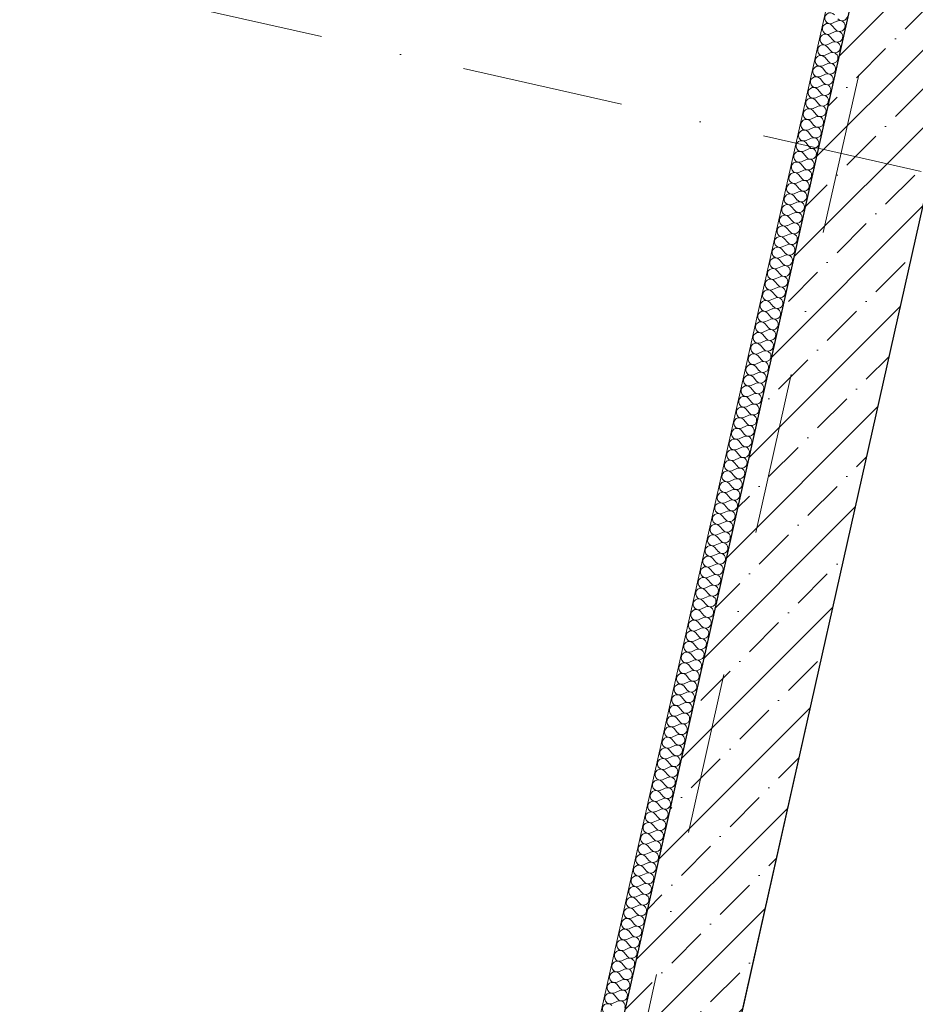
# Model space of a CAD drawing. Header units: millimetres. Extents: x -7218036 to -6920397, y 6117771 to 6333681.
# Tile 37 of 89: x -7185977 to -7184024, y 6142354 to 6144501. Entities that reach past the tile are written whole.
import ezdxf
from ezdxf.enums import TextEntityAlignment as Align

# ---------------------------------------------------------------- set-up
doc = ezdxf.new("R2010")
doc.units = ezdxf.units.MM
doc.header["$MEASUREMENT"] = 0
doc.linetypes.add('Штрихпунктирная', pattern=[670.277762, 352.777767, -176.388884, 0, -141.111112])
for name, color, linetype in [('S - автостоянка.АР', 7, 'Continuous'), ('АР-Стены_внешние_.АР', 7, 'Continuous'), ('АР-Стены_внутренние_пилоны.АР', 7, 'Continuous'), ('АР-Стены_Перегородки_100_.АР', 7, 'Continuous'), ('АР-Чертеж-Оси_Осевые размеры.АР', 7, 'Continuous')]:
    doc.layers.add(name, color=color, linetype=linetype)
for name, color, linetype, lineweight in [('АР-Стены_внешние_.АР_Ном._пера__1', 7, 'Continuous', 0), ('АР-Стены_внутренние_пилоны.АР_Ном._пера__1', 7, 'Continuous', 30), ('АР-Стены_Перегородки_100_.АР_Ном._пера__1', 7, 'Continuous', 15), ('АР-Чертеж-Оси_Осевые размеры.АР_Ном._пера__120', 7, 'Continuous', 0)]:
    doc.layers.add(name, color=color, linetype=linetype, lineweight=lineweight)
doc.styles.add('РЎР“Р•РќР•Р\xa0Р\x98Р\xa0_РЎРўР\x98Р›Р¬_3', font='GOTHIC.TTF')
pattern_1 = [(45, (-6566190.34, 6562677.8), (-84.852814, 84.852814), []), (45, (-6566232.77, 6562720.22), (-84.852814, 84.852814), [90, -30, 0, -30])]

# ---------------------------------------------------------------- blocks, each defined once
blk = doc.blocks.new('*X370', base_point=(-6566190.3, 6562677.8))
at = {"layer": 'АР-Стены_Перегородки_100_.АР_Ном._пера__1', "color": 7, "linetype": 'Continuous', "lineweight": 0}
for p, q in [((-7184205.5, 6144488.9), (-7184197.7, 6144479.8)), ((-7184204.4, 6144493.5), (-7184193.6, 6144498.4)), ((-7184209.6, 6144470.3), (-7184198.8, 6144475.2)), ((-7184214.8, 6144447.1), (-7184204, 6144451.9)), ((-7184210.7, 6144465.6), (-7184202.9, 6144456.6)), ((-7184220.1, 6144423.8), (-7184209.2, 6144428.7)), ((-7184215.9, 6144442.4), (-7184208.2, 6144433.4)), ((-7184225.3, 6144400.6), (-7184214.4, 6144405.5)), ((-7184221.1, 6144419.2), (-7184213.4, 6144410.1)), ((-7184230.5, 6144377.4), (-7184219.6, 6144382.2)), ((-7184226.3, 6144396), (-7184218.6, 6144386.9)), ((-7184231.5, 6144372.7), (-7184223.8, 6144363.7)), ((-7184236.8, 6144349.5), (-7184229, 6144340.4)), ((-7184235.7, 6144354.1), (-7184224.9, 6144359)), ((-7184242, 6144326.3), (-7184234.3, 6144317.2)), ((-7184240.9, 6144330.9), (-7184230.1, 6144335.8)), ((-7184247.2, 6144303), (-7184239.5, 6144294)), ((-7184246.2, 6144307.7), (-7184235.3, 6144312.6)), ((-7184252.4, 6144279.8), (-7184244.7, 6144270.7)), ((-7184251.4, 6144284.4), (-7184240.5, 6144289.3)), ((-7184257.6, 6144256.6), (-7184249.9, 6144247.5)), ((-7184256.6, 6144261.2), (-7184245.7, 6144266.1)), ((-7184262.8, 6144233.3), (-7184255.1, 6144224.3)), ((-7184261.8, 6144238), (-7184250.9, 6144242.9)), ((-7184268.1, 6144210.1), (-7184260.3, 6144201)), ((-7184267, 6144214.8), (-7184256.2, 6144219.6)), ((-7184272.2, 6144191.5), (-7184261.4, 6144196.4)), ((-7184277.5, 6144168.3), (-7184266.6, 6144173.2)), ((-7184273.3, 6144186.9), (-7184265.6, 6144177.8)), ((-7184282.7, 6144145.1), (-7184271.8, 6144149.9)), ((-7184278.5, 6144163.6), (-7184270.8, 6144154.6)), ((-7184287.9, 6144121.8), (-7184277, 6144126.7)), ((-7184283.7, 6144140.4), (-7184276, 6144131.4)), ((-7184293.1, 6144098.6), (-7184282.3, 6144103.5)), ((-7184288.9, 6144117.2), (-7184281.2, 6144108.1)), ((-7184294.2, 6144094), (-7184286.4, 6144084.9)), ((-7184299.4, 6144070.7), (-7184291.6, 6144061.7)), ((-7184298.3, 6144075.4), (-7184287.5, 6144080.2)), ((-7184304.6, 6144047.5), (-7184296.9, 6144038.4)), ((-7184303.5, 6144052.1), (-7184292.7, 6144057)), ((-7184309.8, 6144024.3), (-7184302.1, 6144015.2)), ((-7184308.8, 6144028.9), (-7184297.9, 6144033.8)), ((-7184315, 6144001), (-7184307.3, 6143992)), ((-7184314, 6144005.7), (-7184303.1, 6144010.6)), ((-7184320.2, 6143977.8), (-7184312.5, 6143968.7)), ((-7184319.2, 6143982.4), (-7184308.3, 6143987.3)), ((-7184325.5, 6143954.6), (-7184317.7, 6143945.5)), ((-7184324.4, 6143959.2), (-7184313.6, 6143964.1)), ((-7184330.7, 6143931.3), (-7184323, 6143922.3)), ((-7184329.6, 6143936), (-7184318.8, 6143940.9)), ((-7184334.9, 6143912.8), (-7184324, 6143917.6)), ((-7184340.1, 6143889.5), (-7184329.2, 6143894.4)), ((-7184335.9, 6143908.1), (-7184328.2, 6143899)), ((-7184345.3, 6143866.3), (-7184334.4, 6143871.2)), ((-7184341.1, 6143884.9), (-7184333.4, 6143875.8)), ((-7184350.5, 6143843.1), (-7184339.6, 6143847.9)), ((-7184346.3, 6143861.6), (-7184338.6, 6143852.6)), ((-7184355.7, 6143819.8), (-7184344.9, 6143824.7)), ((-7184351.5, 6143838.4), (-7184343.8, 6143829.4)), ((-7184356.8, 6143815.2), (-7184349, 6143806.1)), ((-7184362, 6143792), (-7184354.3, 6143782.9)), ((-7184360.9, 6143796.6), (-7184350.1, 6143801.5)), ((-7184367.2, 6143768.7), (-7184359.5, 6143759.7)), ((-7184366.2, 6143773.4), (-7184355.3, 6143778.2)), ((-7184372.4, 6143745.5), (-7184364.7, 6143736.4)), ((-7184371.4, 6143750.1), (-7184360.5, 6143755)), ((-7184377.6, 6143722.3), (-7184369.9, 6143713.2)), ((-7184376.6, 6143726.9), (-7184365.7, 6143731.8)), ((-7184382.9, 6143699), (-7184375.1, 6143690)), ((-7184381.8, 6143703.7), (-7184371, 6143708.6)), ((-7184388.1, 6143675.8), (-7184380.3, 6143666.7)), ((-7184387, 6143680.4), (-7184376.2, 6143685.3)), ((-7184393.3, 6143652.6), (-7184385.6, 6143643.5)), ((-7184392.2, 6143657.2), (-7184381.4, 6143662.1)), ((-7184397.5, 6143634), (-7184386.6, 6143638.9)), ((-7184402.7, 6143610.8), (-7184391.8, 6143615.6)), ((-7184398.5, 6143629.3), (-7184390.8, 6143620.3)), ((-7184407.9, 6143587.5), (-7184397, 6143592.4)), ((-7184403.7, 6143606.1), (-7184396, 6143597)), ((-7184413.1, 6143564.3), (-7184402.3, 6143569.2)), ((-7184408.9, 6143582.9), (-7184401.2, 6143573.8)), ((-7184418.3, 6143541.1), (-7184407.5, 6143545.9)), ((-7184414.2, 6143559.6), (-7184406.4, 6143550.6)), ((-7184423.6, 6143517.8), (-7184412.7, 6143522.7)), ((-7184419.4, 6143536.4), (-7184411.6, 6143527.4)), ((-7184424.6, 6143513.2), (-7184416.9, 6143504.1)), ((-7184429.8, 6143490), (-7184422.1, 6143480.9)), ((-7184428.8, 6143494.6), (-7184417.9, 6143499.5)), ((-7184435, 6143466.7), (-7184427.3, 6143457.7)), ((-7184434, 6143471.4), (-7184423.1, 6143476.2)), ((-7184440.2, 6143443.5), (-7184432.5, 6143434.4)), ((-7184439.2, 6143448.1), (-7184428.3, 6143453)), ((-7184445.5, 6143420.3), (-7184437.7, 6143411.2)), ((-7184444.4, 6143424.9), (-7184433.6, 6143429.8)), ((-7184450.7, 6143397), (-7184443, 6143388)), ((-7184449.6, 6143401.7), (-7184438.8, 6143406.6)), ((-7184455.9, 6143373.8), (-7184448.2, 6143364.7)), ((-7184454.9, 6143378.4), (-7184444, 6143383.3)), ((-7184460.1, 6143355.2), (-7184449.2, 6143360.1)), ((-7184465.3, 6143332), (-7184454.4, 6143336.9)), ((-7184461.1, 6143350.6), (-7184453.4, 6143341.5)), ((-7184470.5, 6143308.7), (-7184459.7, 6143313.6)), ((-7184466.3, 6143327.3), (-7184458.6, 6143318.3)), ((-7184475.7, 6143285.5), (-7184464.9, 6143290.4)), ((-7184471.6, 6143304.1), (-7184463.8, 6143295)), ((-7184480.9, 6143262.3), (-7184470.1, 6143267.2)), ((-7184476.8, 6143280.9), (-7184469, 6143271.8)), ((-7184486.2, 6143239.1), (-7184475.3, 6143243.9)), ((-7184482, 6143257.6), (-7184474.3, 6143248.6)), ((-7184487.2, 6143234.4), (-7184479.5, 6143225.4)), ((-7184492.4, 6143211.2), (-7184484.7, 6143202.1)), ((-7184491.4, 6143215.8), (-7184480.5, 6143220.7)), ((-7184497.6, 6143187.9), (-7184489.9, 6143178.9)), ((-7184496.6, 6143192.6), (-7184485.7, 6143197.5)), ((-7184502.9, 6143164.7), (-7184495.1, 6143155.7)), ((-7184501.8, 6143169.4), (-7184491, 6143174.2)), ((-7184508.1, 6143141.5), (-7184500.3, 6143132.4)), ((-7184507, 6143146.1), (-7184496.2, 6143151)), ((-7184513.3, 6143118.3), (-7184505.6, 6143109.2)), ((-7184512.2, 6143122.9), (-7184501.4, 6143127.8)), ((-7184518.5, 6143095), (-7184510.8, 6143086)), ((-7184517.5, 6143099.7), (-7184506.6, 6143104.6)), ((-7184523.7, 6143071.8), (-7184516, 6143062.7)), ((-7184522.7, 6143076.4), (-7184511.8, 6143081.3)), ((-7184527.9, 6143053.2), (-7184517, 6143058.1)), ((-7184533.1, 6143030), (-7184522.3, 6143034.9)), ((-7184528.9, 6143048.6), (-7184521.2, 6143039.5)), ((-7184538.3, 6143006.7), (-7184527.5, 6143011.6)), ((-7184534.2, 6143025.3), (-7184526.4, 6143016.3)), ((-7184543.6, 6142983.5), (-7184532.7, 6142988.4)), ((-7184539.4, 6143002.1), (-7184531.7, 6142993)), ((-7184548.8, 6142960.3), (-7184537.9, 6142965.2)), ((-7184544.6, 6142978.9), (-7184536.9, 6142969.8)), ((-7184549.8, 6142955.6), (-7184542.1, 6142946.6)), ((-7184555, 6142932.4), (-7184547.3, 6142923.4)), ((-7184554, 6142937.1), (-7184543.1, 6142941.9)), ((-7184560.3, 6142909.2), (-7184552.5, 6142900.1)), ((-7184559.2, 6142913.8), (-7184548.3, 6142918.7)), ((-7184565.5, 6142885.9), (-7184557.7, 6142876.9)), ((-7184564.4, 6142890.6), (-7184553.6, 6142895.5)), ((-7184570.7, 6142862.7), (-7184563, 6142853.7)), ((-7184569.6, 6142867.4), (-7184558.8, 6142872.2)), ((-7184575.9, 6142839.5), (-7184568.2, 6142830.4)), ((-7184574.9, 6142844.1), (-7184564, 6142849)), ((-7184581.1, 6142816.3), (-7184573.4, 6142807.2)), ((-7184580.1, 6142820.9), (-7184569.2, 6142825.8)), ((-7184586.3, 6142793), (-7184578.6, 6142784)), ((-7184585.3, 6142797.7), (-7184574.4, 6142802.6)), ((-7184590.5, 6142774.4), (-7184579.7, 6142779.3)), ((-7184595.7, 6142751.2), (-7184584.9, 6142756.1)), ((-7184591.6, 6142769.8), (-7184583.8, 6142760.7)), ((-7184600.9, 6142728), (-7184590.1, 6142732.9)), ((-7184596.8, 6142746.6), (-7184589, 6142737.5)), ((-7184606.2, 6142704.7), (-7184595.3, 6142709.6)), ((-7184602, 6142723.3), (-7184594.3, 6142714.3)), ((-7184611.4, 6142681.5), (-7184600.5, 6142686.4)), ((-7184607.2, 6142700.1), (-7184599.5, 6142691)), ((-7184612.4, 6142676.9), (-7184604.7, 6142667.8)), ((-7184617.6, 6142653.6), (-7184609.9, 6142644.6)), ((-7184616.6, 6142658.3), (-7184605.7, 6142663.2)), ((-7184622.9, 6142630.4), (-7184615.1, 6142621.4)), ((-7184621.8, 6142635.1), (-7184611, 6142639.9)), ((-7184628.1, 6142607.2), (-7184620.4, 6142598.1)), ((-7184627, 6142611.8), (-7184616.2, 6142616.7)), ((-7184633.3, 6142583.9), (-7184625.6, 6142574.9)), ((-7184632.3, 6142588.6), (-7184621.4, 6142593.5)), ((-7184638.5, 6142560.7), (-7184630.8, 6142551.7)), ((-7184637.5, 6142565.4), (-7184626.6, 6142570.2)), ((-7184643.7, 6142537.5), (-7184636, 6142528.4)), ((-7184642.7, 6142542.1), (-7184631.8, 6142547)), ((-7184648.9, 6142514.3), (-7184641.2, 6142505.2)), ((-7184647.9, 6142518.9), (-7184637, 6142523.8)), ((-7184653.1, 6142495.7), (-7184642.3, 6142500.6)), ((-7184658.3, 6142472.4), (-7184647.5, 6142477.3)), ((-7184654.2, 6142491), (-7184646.4, 6142482)), ((-7184663.6, 6142449.2), (-7184652.7, 6142454.1)), ((-7184659.4, 6142467.8), (-7184651.7, 6142458.7)), ((-7184668.8, 6142426), (-7184657.9, 6142430.9)), ((-7184664.6, 6142444.6), (-7184656.9, 6142435.5)), ((-7184674, 6142402.7), (-7184663.1, 6142407.6)), ((-7184669.8, 6142421.3), (-7184662.1, 6142412.3)), ((-7184675, 6142398.1), (-7184667.3, 6142389)), ((-7184680.3, 6142374.9), (-7184672.5, 6142365.8)), ((-7184679.2, 6142379.5), (-7184668.4, 6142384.4)), ((-7184684.4, 6142356.3), (-7184673.6, 6142361.2))]:
    blk.add_line(p, q, dxfattribs=at)
for centre, start, end in [((-7184209.3, 6144504.4), 40.4717, 294.2115), ((-7184214.5, 6144481.1), 40.4717, 294.2115), ((-7184188.7, 6144487.5), 347.3416, 114.2115), ((-7184183.5, 6144510.8), 220.4717, 347.3416), ((-7184219.7, 6144457.9), 40.4717, 294.2115), ((-7184193.9, 6144464.3), 347.3416, 114.2115), ((-7184188.7, 6144487.5), 220.4717, 347.3416), ((-7184224.9, 6144434.7), 40.4717, 294.2115), ((-7184199.1, 6144441.1), 347.3416, 114.2115), ((-7184193.9, 6144464.3), 220.4717, 347.3416), ((-7184204.3, 6144417.9), 347.3416, 114.2115), ((-7184199.1, 6144441.1), 220.4717, 347.3416), ((-7184230.2, 6144411.5), 40.4717, 294.2115), ((-7184209.5, 6144394.6), 347.3416, 114.2115), ((-7184204.3, 6144417.9), 220.4717, 347.3416), ((-7184235.4, 6144388.2), 40.4717, 294.2115), ((-7184214.8, 6144371.4), 347.3416, 114.2115), ((-7184209.5, 6144394.6), 220.4717, 347.3416), ((-7184240.6, 6144365), 40.4717, 294.2115), ((-7184220, 6144348.2), 347.3416, 114.2115), ((-7184214.8, 6144371.4), 220.4717, 347.3416), ((-7184245.8, 6144341.8), 40.4717, 294.2115), ((-7184220, 6144348.2), 220.4717, 347.3416), ((-7184251, 6144318.5), 40.4717, 294.2115), ((-7184225.2, 6144324.9), 220.4717, 347.3416), ((-7184225.2, 6144324.9), 347.3416, 114.2115), ((-7184256.3, 6144295.3), 40.4717, 294.2115), ((-7184230.4, 6144301.7), 220.4717, 347.3416), ((-7184230.4, 6144301.7), 347.3416, 114.2115), ((-7184261.5, 6144272.1), 40.4717, 294.2115), ((-7184235.6, 6144278.5), 220.4717, 347.3416), ((-7184235.6, 6144278.5), 347.3416, 114.2115), ((-7184266.7, 6144248.8), 40.4717, 294.2115), ((-7184240.8, 6144255.2), 220.4717, 347.3416), ((-7184240.8, 6144255.2), 347.3416, 114.2115), ((-7184271.9, 6144225.6), 40.4717, 294.2115), ((-7184246.1, 6144232), 347.3416, 114.2115), ((-7184277.1, 6144202.4), 40.4717, 294.2115), ((-7184251.3, 6144208.8), 347.3416, 114.2115), ((-7184246.1, 6144232), 220.4717, 347.3416), ((-7184282.3, 6144179.1), 40.4717, 294.2115), ((-7184256.5, 6144185.5), 347.3416, 114.2115), ((-7184251.3, 6144208.8), 220.4717, 347.3416), ((-7184287.6, 6144155.9), 40.4717, 294.2115), ((-7184261.7, 6144162.3), 347.3416, 114.2115), ((-7184256.5, 6144185.5), 220.4717, 347.3416), ((-7184266.9, 6144139.1), 347.3416, 114.2115), ((-7184261.7, 6144162.3), 220.4717, 347.3416), ((-7184292.8, 6144132.7), 40.4717, 294.2115), ((-7184272.2, 6144115.9), 347.3416, 114.2115), ((-7184266.9, 6144139.1), 220.4717, 347.3416), ((-7184298, 6144109.5), 40.4717, 294.2115), ((-7184277.4, 6144092.6), 347.3416, 114.2115), ((-7184272.2, 6144115.9), 220.4717, 347.3416), ((-7184303.2, 6144086.2), 40.4717, 294.2115), ((-7184282.6, 6144069.4), 347.3416, 114.2115), ((-7184277.4, 6144092.6), 220.4717, 347.3416), ((-7184308.4, 6144063), 40.4717, 294.2115), ((-7184282.6, 6144069.4), 220.4717, 347.3416), ((-7184313.6, 6144039.8), 40.4717, 294.2115), ((-7184287.8, 6144046.2), 220.4717, 347.3416), ((-7184287.8, 6144046.2), 347.3416, 114.2115), ((-7184318.9, 6144016.5), 40.4717, 294.2115), ((-7184293, 6144022.9), 220.4717, 347.3416), ((-7184293, 6144022.9), 347.3416, 114.2115), ((-7184324.1, 6143993.3), 40.4717, 294.2115), ((-7184298.2, 6143999.7), 220.4717, 347.3416), ((-7184298.2, 6143999.7), 347.3416, 114.2115), ((-7184329.3, 6143970.1), 40.4717, 294.2115), ((-7184303.5, 6143976.5), 220.4717, 347.3416), ((-7184303.5, 6143976.5), 347.3416, 114.2115), ((-7184334.5, 6143946.8), 40.4717, 294.2115), ((-7184308.7, 6143953.2), 347.3416, 114.2115), ((-7184339.7, 6143923.6), 40.4717, 294.2115), ((-7184313.9, 6143930), 347.3416, 114.2115), ((-7184308.7, 6143953.2), 220.4717, 347.3416), ((-7184345, 6143900.4), 40.4717, 294.2115), ((-7184319.1, 6143906.8), 347.3416, 114.2115), ((-7184313.9, 6143930), 220.4717, 347.3416), ((-7184350.2, 6143877.1), 40.4717, 294.2115), ((-7184324.3, 6143883.5), 347.3416, 114.2115), ((-7184319.1, 6143906.8), 220.4717, 347.3416), ((-7184329.5, 6143860.3), 347.3416, 114.2115), ((-7184324.3, 6143883.5), 220.4717, 347.3416), ((-7184355.4, 6143853.9), 40.4717, 294.2115), ((-7184334.8, 6143837.1), 347.3416, 114.2115), ((-7184329.5, 6143860.3), 220.4717, 347.3416), ((-7184360.6, 6143830.7), 40.4717, 294.2115), ((-7184340, 6143813.9), 347.3416, 114.2115), ((-7184334.8, 6143837.1), 220.4717, 347.3416), ((-7184365.8, 6143807.5), 40.4717, 294.2115), ((-7184345.2, 6143790.6), 347.3416, 114.2115), ((-7184340, 6143813.9), 220.4717, 347.3416), ((-7184371, 6143784.2), 40.4717, 294.2115), ((-7184345.2, 6143790.6), 220.4717, 347.3416), ((-7184376.3, 6143761), 40.4717, 294.2115), ((-7184350.4, 6143767.4), 220.4717, 347.3416), ((-7184350.4, 6143767.4), 347.3416, 114.2115), ((-7184381.5, 6143737.8), 40.4717, 294.2115), ((-7184355.6, 6143744.2), 220.4717, 347.3416), ((-7184355.6, 6143744.2), 347.3416, 114.2115), ((-7184386.7, 6143714.5), 40.4717, 294.2115), ((-7184360.9, 6143720.9), 220.4717, 347.3416), ((-7184360.9, 6143720.9), 347.3416, 114.2115), ((-7184391.9, 6143691.3), 40.4717, 294.2115), ((-7184366.1, 6143697.7), 220.4717, 347.3416), ((-7184366.1, 6143697.7), 347.3416, 114.2115), ((-7184397.1, 6143668.1), 40.4717, 294.2115), ((-7184371.3, 6143674.5), 347.3416, 114.2115), ((-7184402.3, 6143644.8), 40.4717, 294.2115), ((-7184376.5, 6143651.2), 347.3416, 114.2115), ((-7184371.3, 6143674.5), 220.4717, 347.3416), ((-7184407.6, 6143621.6), 40.4717, 294.2115), ((-7184381.7, 6143628), 347.3416, 114.2115), ((-7184376.5, 6143651.2), 220.4717, 347.3416), ((-7184412.8, 6143598.4), 40.4717, 294.2115), ((-7184386.9, 6143604.8), 347.3416, 114.2115), ((-7184381.7, 6143628), 220.4717, 347.3416), ((-7184418, 6143575.1), 40.4717, 294.2115), ((-7184392.2, 6143581.5), 347.3416, 114.2115), ((-7184386.9, 6143604.8), 220.4717, 347.3416), ((-7184397.4, 6143558.3), 347.3416, 114.2115), ((-7184392.2, 6143581.5), 220.4717, 347.3416), ((-7184423.2, 6143551.9), 40.4717, 294.2115), ((-7184402.6, 6143535.1), 347.3416, 114.2115), ((-7184397.4, 6143558.3), 220.4717, 347.3416), ((-7184428.4, 6143528.7), 40.4717, 294.2115), ((-7184407.8, 6143511.9), 347.3416, 114.2115), ((-7184402.6, 6143535.1), 220.4717, 347.3416), ((-7184433.7, 6143505.5), 40.4717, 294.2115), ((-7184407.8, 6143511.9), 220.4717, 347.3416), ((-7184438.9, 6143482.2), 40.4717, 294.2115), ((-7184413, 6143488.6), 220.4717, 347.3416), ((-7184413, 6143488.6), 347.3416, 114.2115), ((-7184444.1, 6143459), 40.4717, 294.2115), ((-7184418.2, 6143465.4), 220.4717, 347.3416), ((-7184418.2, 6143465.4), 347.3416, 114.2115), ((-7184449.3, 6143435.8), 40.4717, 294.2115), ((-7184423.5, 6143442.2), 220.4717, 347.3416), ((-7184423.5, 6143442.2), 347.3416, 114.2115), ((-7184454.5, 6143412.5), 40.4717, 294.2115), ((-7184428.7, 6143418.9), 220.4717, 347.3416), ((-7184428.7, 6143418.9), 347.3416, 114.2115), ((-7184459.7, 6143389.3), 40.4717, 294.2115), ((-7184433.9, 6143395.7), 347.3416, 114.2115), ((-7184465, 6143366.1), 40.4717, 294.2115), ((-7184439.1, 6143372.5), 347.3416, 114.2115), ((-7184433.9, 6143395.7), 220.4717, 347.3416), ((-7184470.2, 6143342.8), 40.4717, 294.2115), ((-7184444.3, 6143349.2), 347.3416, 114.2115), ((-7184439.1, 6143372.5), 220.4717, 347.3416), ((-7184475.4, 6143319.6), 40.4717, 294.2115), ((-7184449.6, 6143326), 347.3416, 114.2115), ((-7184444.3, 6143349.2), 220.4717, 347.3416), ((-7184480.6, 6143296.4), 40.4717, 294.2115), ((-7184454.8, 6143302.8), 347.3416, 114.2115), ((-7184449.6, 6143326), 220.4717, 347.3416), ((-7184460, 6143279.5), 347.3416, 114.2115), ((-7184454.8, 6143302.8), 220.4717, 347.3416), ((-7184485.8, 6143273.1), 40.4717, 294.2115), ((-7184465.2, 6143256.3), 347.3416, 114.2115), ((-7184460, 6143279.5), 220.4717, 347.3416), ((-7184491, 6143249.9), 40.4717, 294.2115), ((-7184470.4, 6143233.1), 347.3416, 114.2115), ((-7184465.2, 6143256.3), 220.4717, 347.3416), ((-7184496.3, 6143226.7), 40.4717, 294.2115), ((-7184470.4, 6143233.1), 220.4717, 347.3416), ((-7184501.5, 6143203.5), 40.4717, 294.2115), ((-7184475.6, 6143209.9), 220.4717, 347.3416), ((-7184475.6, 6143209.9), 347.3416, 114.2115), ((-7184506.7, 6143180.2), 40.4717, 294.2115), ((-7184480.9, 6143186.6), 220.4717, 347.3416), ((-7184480.9, 6143186.6), 347.3416, 114.2115), ((-7184511.9, 6143157), 40.4717, 294.2115), ((-7184486.1, 6143163.4), 220.4717, 347.3416), ((-7184486.1, 6143163.4), 347.3416, 114.2115), ((-7184517.1, 6143133.8), 40.4717, 294.2115), ((-7184491.3, 6143140.2), 220.4717, 347.3416), ((-7184491.3, 6143140.2), 347.3416, 114.2115), ((-7184522.3, 6143110.5), 40.4717, 294.2115), ((-7184496.5, 6143116.9), 347.3416, 114.2115), ((-7184527.6, 6143087.3), 40.4717, 294.2115), ((-7184501.7, 6143093.7), 347.3416, 114.2115), ((-7184496.5, 6143116.9), 220.4717, 347.3416), ((-7184532.8, 6143064.1), 40.4717, 294.2115), ((-7184506.9, 6143070.5), 347.3416, 114.2115), ((-7184501.7, 6143093.7), 220.4717, 347.3416), ((-7184538, 6143040.8), 40.4717, 294.2115), ((-7184512.2, 6143047.2), 347.3416, 114.2115), ((-7184506.9, 6143070.5), 220.4717, 347.3416), ((-7184543.2, 6143017.6), 40.4717, 294.2115), ((-7184517.4, 6143024), 347.3416, 114.2115), ((-7184512.2, 6143047.2), 220.4717, 347.3416), ((-7184522.6, 6143000.8), 347.3416, 114.2115), ((-7184517.4, 6143024), 220.4717, 347.3416), ((-7184548.4, 6142994.4), 40.4717, 294.2115), ((-7184527.8, 6142977.5), 347.3416, 114.2115), ((-7184522.6, 6143000.8), 220.4717, 347.3416), ((-7184553.7, 6142971.1), 40.4717, 294.2115), ((-7184533, 6142954.3), 347.3416, 114.2115), ((-7184527.8, 6142977.5), 220.4717, 347.3416), ((-7184558.9, 6142947.9), 40.4717, 294.2115), ((-7184538.2, 6142931.1), 347.3416, 114.2115), ((-7184533, 6142954.3), 220.4717, 347.3416), ((-7184564.1, 6142924.7), 40.4717, 294.2115), ((-7184538.2, 6142931.1), 220.4717, 347.3416), ((-7184569.3, 6142901.5), 40.4717, 294.2115), ((-7184543.5, 6142907.9), 220.4717, 347.3416), ((-7184543.5, 6142907.9), 347.3416, 114.2115), ((-7184574.5, 6142878.2), 40.4717, 294.2115), ((-7184548.7, 6142884.6), 220.4717, 347.3416), ((-7184548.7, 6142884.6), 347.3416, 114.2115), ((-7184579.7, 6142855), 40.4717, 294.2115), ((-7184553.9, 6142861.4), 220.4717, 347.3416), ((-7184553.9, 6142861.4), 347.3416, 114.2115), ((-7184585, 6142831.8), 40.4717, 294.2115), ((-7184559.1, 6142838.2), 220.4717, 347.3416), ((-7184559.1, 6142838.2), 347.3416, 114.2115), ((-7184590.2, 6142808.5), 40.4717, 294.2115), ((-7184564.3, 6142814.9), 347.3416, 114.2115), ((-7184595.4, 6142785.3), 40.4717, 294.2115), ((-7184569.6, 6142791.7), 347.3416, 114.2115), ((-7184564.3, 6142814.9), 220.4717, 347.3416), ((-7184600.6, 6142762.1), 40.4717, 294.2115), ((-7184574.8, 6142768.5), 347.3416, 114.2115), ((-7184569.6, 6142791.7), 220.4717, 347.3416), ((-7184605.8, 6142738.8), 40.4717, 294.2115), ((-7184580, 6142745.2), 347.3416, 114.2115), ((-7184574.8, 6142768.5), 220.4717, 347.3416), ((-7184585.2, 6142722), 347.3416, 114.2115), ((-7184580, 6142745.2), 220.4717, 347.3416), ((-7184611, 6142715.6), 40.4717, 294.2115), ((-7184590.4, 6142698.8), 347.3416, 114.2115), ((-7184585.2, 6142722), 220.4717, 347.3416), ((-7184616.3, 6142692.4), 40.4717, 294.2115), ((-7184595.6, 6142675.5), 347.3416, 114.2115), ((-7184590.4, 6142698.8), 220.4717, 347.3416), ((-7184621.5, 6142669.1), 40.4717, 294.2115), ((-7184600.9, 6142652.3), 347.3416, 114.2115), ((-7184595.6, 6142675.5), 220.4717, 347.3416), ((-7184626.7, 6142645.9), 40.4717, 294.2115), ((-7184600.9, 6142652.3), 220.4717, 347.3416), ((-7184631.9, 6142622.7), 40.4717, 294.2115), ((-7184606.1, 6142629.1), 220.4717, 347.3416), ((-7184606.1, 6142629.1), 347.3416, 114.2115), ((-7184637.1, 6142599.5), 40.4717, 294.2115), ((-7184611.3, 6142605.9), 220.4717, 347.3416), ((-7184611.3, 6142605.9), 347.3416, 114.2115), ((-7184642.4, 6142576.2), 40.4717, 294.2115), ((-7184616.5, 6142582.6), 220.4717, 347.3416), ((-7184616.5, 6142582.6), 347.3416, 114.2115), ((-7184647.6, 6142553), 40.4717, 294.2115), ((-7184621.7, 6142559.4), 220.4717, 347.3416), ((-7184621.7, 6142559.4), 347.3416, 114.2115), ((-7184652.8, 6142529.8), 40.4717, 294.2115), ((-7184626.9, 6142536.2), 347.3416, 114.2115), ((-7184658, 6142506.5), 40.4717, 294.2115), ((-7184632.2, 6142512.9), 347.3416, 114.2115), ((-7184626.9, 6142536.2), 220.4717, 347.3416), ((-7184663.2, 6142483.3), 40.4717, 294.2115), ((-7184637.4, 6142489.7), 347.3416, 114.2115), ((-7184632.2, 6142512.9), 220.4717, 347.3416), ((-7184668.4, 6142460.1), 40.4717, 294.2115), ((-7184642.6, 6142466.5), 347.3416, 114.2115), ((-7184637.4, 6142489.7), 220.4717, 347.3416), ((-7184647.8, 6142443.2), 347.3416, 114.2115), ((-7184642.6, 6142466.5), 220.4717, 347.3416), ((-7184673.7, 6142436.8), 40.4717, 294.2115), ((-7184653, 6142420), 347.3416, 114.2115), ((-7184647.8, 6142443.2), 220.4717, 347.3416), ((-7184678.9, 6142413.6), 40.4717, 294.2115), ((-7184658.3, 6142396.8), 347.3416, 114.2115), ((-7184653, 6142420), 220.4717, 347.3416), ((-7184684.1, 6142390.4), 40.4717, 294.2115), ((-7184663.5, 6142373.5), 347.3416, 114.2115), ((-7184658.3, 6142396.8), 220.4717, 347.3416), ((-7184689.3, 6142367.1), 40.4717, 294.2115), ((-7184663.5, 6142373.5), 220.4717, 347.3416), ((-7184694.5, 6142343.9), 40.4717, 294.2115), ((-7184668.7, 6142350.3), 347.3416, 114.2115)]:
    blk.add_arc(centre, 11.9, start, end, dxfattribs=at)
blk = doc.blocks.new('Стена_196_5', base_point=(-7185857.8, 6136996.3))
at = {"layer": 'АР-Стены_Перегородки_100_.АР_Ном._пера__1', "color": 7, "linetype": 'Continuous', "lineweight": 0, "flags": 128}
for points in [[(-7182569, 6151867.3), (-7185906.5, 6137007.3)], [(-7185857.8, 6136996.3), (-7182533.4, 6151797.8)]]:
    blk.add_lwpolyline(points, dxfattribs=at)
at = {"layer": 'АР-Стены_Перегородки_100_.АР', "color": 7, "lineweight": 0}
blk.add_blockref('*X370', (-6566190.3, 6562677.8), dxfattribs=at)
blk = doc.blocks.new('Стандартный Маркер Сетки[11]_5', base_point=(-7182312.1, 6152552))
at = {"layer": 'АР-Чертеж-Оси_Осевые размеры.АР_Ном._пера__120', "color": 7, "linetype": 'Штрихпунктирная', "lineweight": 0}
blk.add_line((-7182531.3, 6151576.3), (-7187093.8, 6131261.9), dxfattribs=at)
at = {"layer": 'АР-Чертеж-Оси_Осевые размеры.АР_Ном._пера__120', "color": 7, "lineweight": 0, "style": 'РЎР“Р•РќР•Р\xa0Р\x98Р\xa0_РЎРўР\x98Р›Р¬_3'}
blk.add_attdef('AC_MarkerText_1', text='', height=350, rotation=347.3417, dxfattribs=at).set_placement((-7187352.5, 6129979.4), align=Align.TOP_CENTER)
blk = doc.blocks.new('Стандартный Маркер Сетки[25]_5', base_point=(-7182312.1, 6152552))
at = {"layer": 'АР-Чертеж-Оси_Осевые размеры.АР_Ном._пера__120', "color": 7, "linetype": 'Штрихпунктирная', "lineweight": 0}
blk.add_line((-7182531.3, 6151576.3), (-7187093.8, 6131261.9), dxfattribs=at)
at = {"layer": 'АР-Чертеж-Оси_Осевые размеры.АР_Ном._пера__120', "color": 7, "lineweight": 0, "style": 'РЎР“Р•РќР•Р\xa0Р\x98Р\xa0_РЎРўР\x98Р›Р¬_3'}
blk.add_attdef('AC_MarkerText_1', text='', height=350, rotation=347.3417, dxfattribs=at).set_placement((-7187352.5, 6129979.4), align=Align.TOP_CENTER)
blk = doc.blocks.new('Стандартный Маркер Сетки[26]_5', base_point=(-7182312.1, 6152552))
at = {"layer": 'АР-Чертеж-Оси_Осевые размеры.АР_Ном._пера__120', "color": 7, "linetype": 'Штрихпунктирная', "lineweight": 0}
blk.add_line((-7182531.3, 6151576.3), (-7187093.8, 6131261.9), dxfattribs=at)
at = {"layer": 'АР-Чертеж-Оси_Осевые размеры.АР_Ном._пера__120', "color": 7, "lineweight": 0, "style": 'РЎР“Р•РќР•Р\xa0Р\x98Р\xa0_РЎРўР\x98Р›Р¬_3'}
blk.add_attdef('AC_MarkerText_1', text='', height=350, rotation=347.3417, dxfattribs=at).set_placement((-7187352.5, 6129979.4), align=Align.TOP_CENTER)
blk = doc.blocks.new('Стандартный Маркер Сетки[27]_5', base_point=(-7182312.1, 6152552))
at = {"layer": 'АР-Чертеж-Оси_Осевые размеры.АР_Ном._пера__120', "color": 7, "linetype": 'Штрихпунктирная', "lineweight": 0}
blk.add_line((-7182531.3, 6151576.3), (-7187093.8, 6131261.9), dxfattribs=at)
at = {"layer": 'АР-Чертеж-Оси_Осевые размеры.АР_Ном._пера__120', "color": 7, "lineweight": 0, "style": 'РЎР“Р•РќР•Р\xa0Р\x98Р\xa0_РЎРўР\x98Р›Р¬_3'}
blk.add_attdef('AC_MarkerText_1', text='', height=350, rotation=347.3417, dxfattribs=at).set_placement((-7187352.5, 6129979.4), align=Align.TOP_CENTER)
blk = doc.blocks.new('Стандартный Маркер Сетки[70]_5', base_point=(-7182312.1, 6152552))
at = {"layer": 'АР-Чертеж-Оси_Осевые размеры.АР_Ном._пера__120', "color": 7, "linetype": 'Штрихпунктирная', "lineweight": 0}
blk.add_line((-7182531.3, 6151576.3), (-7187093.8, 6131261.9), dxfattribs=at)
at = {"layer": 'АР-Чертеж-Оси_Осевые размеры.АР_Ном._пера__120', "color": 7, "lineweight": 0, "style": 'РЎР“Р•РќР•Р\xa0Р\x98Р\xa0_РЎРўР\x98Р›Р¬_3'}
blk.add_attdef('AC_MarkerText_1', text='', height=350, rotation=347.3417, dxfattribs=at).set_placement((-7187352.5, 6129979.4), align=Align.TOP_CENTER)
blk = doc.blocks.new('Стандартный Маркер Сетки[84]_5', base_point=(-7182312.1, 6152552))
at = {"layer": 'АР-Чертеж-Оси_Осевые размеры.АР_Ном._пера__120', "color": 7, "linetype": 'Штрихпунктирная', "lineweight": 0}
blk.add_line((-7182531.3, 6151576.3), (-7187093.8, 6131261.9), dxfattribs=at)
at = {"layer": 'АР-Чертеж-Оси_Осевые размеры.АР_Ном._пера__120', "color": 7, "lineweight": 0, "style": 'РЎР“Р•РќР•Р\xa0Р\x98Р\xa0_РЎРўР\x98Р›Р¬_3'}
blk.add_attdef('AC_MarkerText_1', text='', height=350, rotation=347.3417, dxfattribs=at).set_placement((-7187352.5, 6129979.4), align=Align.TOP_CENTER)
blk = doc.blocks.new('Стандартный Маркер Сетки[85]_5', base_point=(-7182312.1, 6152552))
at = {"layer": 'АР-Чертеж-Оси_Осевые размеры.АР_Ном._пера__120', "color": 7, "linetype": 'Штрихпунктирная', "lineweight": 0}
blk.add_line((-7182531.3, 6151576.3), (-7187093.8, 6131261.9), dxfattribs=at)
at = {"layer": 'АР-Чертеж-Оси_Осевые размеры.АР_Ном._пера__120', "color": 7, "lineweight": 0, "style": 'РЎР“Р•РќР•Р\xa0Р\x98Р\xa0_РЎРўР\x98Р›Р¬_3'}
blk.add_attdef('AC_MarkerText_1', text='', height=350, rotation=347.3417, dxfattribs=at).set_placement((-7187352.5, 6129979.4), align=Align.TOP_CENTER)
blk = doc.blocks.new('Стандартный Маркер Сетки[86]_5', base_point=(-7182312.1, 6152552))
at = {"layer": 'АР-Чертеж-Оси_Осевые размеры.АР_Ном._пера__120', "color": 7, "linetype": 'Штрихпунктирная', "lineweight": 0}
blk.add_line((-7182531.3, 6151576.3), (-7187093.8, 6131261.9), dxfattribs=at)
at = {"layer": 'АР-Чертеж-Оси_Осевые размеры.АР_Ном._пера__120', "color": 7, "lineweight": 0, "style": 'РЎР“Р•РќР•Р\xa0Р\x98Р\xa0_РЎРўР\x98Р›Р¬_3'}
blk.add_attdef('AC_MarkerText_1', text='', height=350, rotation=347.3417, dxfattribs=at).set_placement((-7187352.5, 6129979.4), align=Align.TOP_CENTER)
blk = doc.blocks.new('Стена_251_5', base_point=(-7185758.6, 6136867.2))
at = {"layer": 'АР-Стены_внешние_.АР', "linetype": 'Continuous', "lineweight": 0, "true_color": 0x000000}
h = blk.add_hatch(dxfattribs=at)
h.set_pattern_fill('ЖЕЛЕЗОБЕТОН__PROJECT__0005', color=18, style=0, pattern_type=2)
h.set_pattern_definition(pattern_1)
h.paths.add_polyline_path([(-7185609.3, 6136961.8), (-7183936.4, 6144410.3), (-7184180.3, 6144465.1), (-7185853.2, 6137016.6)])
at = {"layer": 'АР-Стены_внешние_.АР_Ном._пера__1', "color": 7, "linetype": 'Continuous', "lineweight": 30, "flags": 128}
for points in [[(-7184180.3, 6144465.1), (-7185853.2, 6137016.6)], [(-7185609.3, 6136961.8), (-7183936.4, 6144410.3)]]:
    blk.add_lwpolyline(points, dxfattribs=at)
blk = doc.blocks.new('Стена_272_5', base_point=(-7184058.3, 6144437.7))
at = {"layer": 'АР-Стены_внутренние_пилоны.АР', "linetype": 'Continuous', "lineweight": 0, "true_color": 0x000000}
h = blk.add_hatch(dxfattribs=at)
h.set_pattern_fill('ЖЕЛЕЗОБЕТОН__PROJECT__0005', color=18, style=0, pattern_type=2)
h.set_pattern_definition(pattern_1)
h.paths.add_polyline_path([(-7183936.4, 6144410.3), (-7182333.3, 6151547.9), (-7182533.4, 6151797.8), (-7184180.3, 6144465.1)])
at = {"layer": 'АР-Стены_внутренние_пилоны.АР_Ном._пера__1', "color": 7, "linetype": 'Continuous', "lineweight": 30, "flags": 128}
blk.add_lwpolyline([(-7182533.4, 6151797.8), (-7184180.3, 6144465.1)], dxfattribs=at)
blk = doc.blocks.new('Стандартный Маркер Сетки[93]_5', base_point=(-7215418.6, 6151224.6))
at = {"layer": 'АР-Чертеж-Оси_Осевые размеры.АР_Ном._пера__120', "color": 7, "linetype": 'Штрихпунктирная', "lineweight": 0}
blk.add_line((-7214442.9, 6151005.4), (-7135501.7, 6133275.6), dxfattribs=at)
at = {"layer": 'АР-Чертеж-Оси_Осевые размеры.АР_Ном._пера__120', "color": 7, "lineweight": 0, "style": 'РЎР“Р•РќР•Р\xa0Р\x98Р\xa0_РЎРўР\x98Р›Р¬_3'}
for tag, p in [('AC_MarkerText_1_0', (-7215836.5, 6151515.2)), ('AC_MarkerText_1_1', (-7133968.2, 6133128))]:
    blk.add_attdef(tag, text='', height=350, rotation=347.3417, dxfattribs=at).set_placement(p, align=Align.TOP_CENTER)
blk = doc.blocks.new('Стандартный Маркер Сетки[133]_5', base_point=(-7215418.6, 6151224.6))
at = {"layer": 'АР-Чертеж-Оси_Осевые размеры.АР_Ном._пера__120', "color": 7, "linetype": 'Штрихпунктирная', "lineweight": 0}
blk.add_line((-7214442.9, 6151005.4), (-7135501.7, 6133275.6), dxfattribs=at)
at = {"layer": 'АР-Чертеж-Оси_Осевые размеры.АР_Ном._пера__120', "color": 7, "lineweight": 0, "style": 'РЎР“Р•РќР•Р\xa0Р\x98Р\xa0_РЎРўР\x98Р›Р¬_3'}
for tag, p in [('AC_MarkerText_1_0', (-7215836.5, 6151515.2)), ('AC_MarkerText_1_1', (-7133968.2, 6133128))]:
    blk.add_attdef(tag, text='', height=350, rotation=347.3417, dxfattribs=at).set_placement(p, align=Align.TOP_CENTER)
blk = doc.blocks.new('Стандартный Маркер Сетки[136]_5', base_point=(-7215418.6, 6151224.6))
at = {"layer": 'АР-Чертеж-Оси_Осевые размеры.АР_Ном._пера__120', "color": 7, "linetype": 'Штрихпунктирная', "lineweight": 0}
blk.add_line((-7214442.9, 6151005.4), (-7135501.7, 6133275.6), dxfattribs=at)
at = {"layer": 'АР-Чертеж-Оси_Осевые размеры.АР_Ном._пера__120', "color": 7, "lineweight": 0, "style": 'РЎР“Р•РќР•Р\xa0Р\x98Р\xa0_РЎРўР\x98Р›Р¬_3'}
for tag, p in [('AC_MarkerText_1_0', (-7215836.5, 6151515.2)), ('AC_MarkerText_1_1', (-7133968.2, 6133128))]:
    blk.add_attdef(tag, text='', height=350, rotation=347.3417, dxfattribs=at).set_placement(p, align=Align.TOP_CENTER)
blk = doc.blocks.new('Стандартный Маркер Сетки[140]_5', base_point=(-7215418.6, 6151224.6))
at = {"layer": 'АР-Чертеж-Оси_Осевые размеры.АР_Ном._пера__120', "color": 7, "linetype": 'Штрихпунктирная', "lineweight": 0}
blk.add_line((-7214442.9, 6151005.4), (-7135501.7, 6133275.6), dxfattribs=at)
at = {"layer": 'АР-Чертеж-Оси_Осевые размеры.АР_Ном._пера__120', "color": 7, "lineweight": 0, "style": 'РЎР“Р•РќР•Р\xa0Р\x98Р\xa0_РЎРўР\x98Р›Р¬_3'}
for tag, p in [('AC_MarkerText_1_0', (-7215836.5, 6151515.2)), ('AC_MarkerText_1_1', (-7133968.2, 6133128))]:
    blk.add_attdef(tag, text='', height=350, rotation=347.3417, dxfattribs=at).set_placement(p, align=Align.TOP_CENTER)

msp = doc.modelspace()

# ---------------------------------------------------------------- linework, layer by layer
at = {"layer": 'S - автостоянка.АР', "color": 9, "linetype": 'Continuous', "lineweight": 0, "true_color": 0xaec5d5, "flags": 128}
msp.add_lwpolyline([(-7176360.7, 6142452.3), (-7177772.7, 6142769.8), (-7177761.7, 6142818.6), (-7183980.3, 6144214.9), (-7184362.1, 6142512.2), (-7184413.9, 6142281.7), (-7185094.2, 6139253.6), (-7181591, 6138467.9), (-7181722.6, 6137882), (-7182106.2, 6136175), (-7181325.4, 6135999.7), (-7181380.4, 6135755.8), (-7179126.6, 6135247.8), (-7179071.7, 6135491.7), (-7178001.1, 6135251.2), (-7177998.6, 6135250.7), (-7177852.3, 6135217.8), (-7177906.8, 6134975.5), (-7175223.5, 6134373.1)], dxfattribs=at)

# ---------------------------------------------------------------- block references
at = {"layer": 'АР-Стены_внешние_.АР', "color": 7, "lineweight": 0}
msp.add_blockref('Стена_251_5', (-7185758.6, 6136867.2), dxfattribs=at)
at = {"layer": 'АР-Стены_внутренние_пилоны.АР', "color": 7, "lineweight": 0}
msp.add_blockref('Стена_272_5', (-7184058.3, 6144437.7), dxfattribs=at)
at = {"layer": 'АР-Стены_Перегородки_100_.АР', "color": 7, "lineweight": 0}
msp.add_blockref('Стена_196_5', (-7185857.8, 6136996.3), dxfattribs=at)
at = {"layer": 'АР-Чертеж-Оси_Осевые размеры.АР', "color": 8, "linetype": 'Continuous', "lineweight": 15}
for name, p in [('Стандартный Маркер Сетки[11]_5', (-7182312.1, 6152552)), ('Стандартный Маркер Сетки[25]_5', (-7182312.1, 6152552)), ('Стандартный Маркер Сетки[26]_5', (-7182312.1, 6152552)), ('Стандартный Маркер Сетки[27]_5', (-7182312.1, 6152552)), ('Стандартный Маркер Сетки[70]_5', (-7182312.1, 6152552)), ('Стандартный Маркер Сетки[84]_5', (-7182312.1, 6152552)), ('Стандартный Маркер Сетки[85]_5', (-7182312.1, 6152552)), ('Стандартный Маркер Сетки[86]_5', (-7182312.1, 6152552)), ('Стандартный Маркер Сетки[93]_5', (-7215418.6, 6151224.6)), ('Стандартный Маркер Сетки[133]_5', (-7215418.6, 6151224.6)), ('Стандартный Маркер Сетки[136]_5', (-7215418.6, 6151224.6)), ('Стандартный Маркер Сетки[140]_5', (-7215418.6, 6151224.6))]:
    msp.add_blockref(name, p, dxfattribs=at)

doc.saveas('drawing.dxf')
